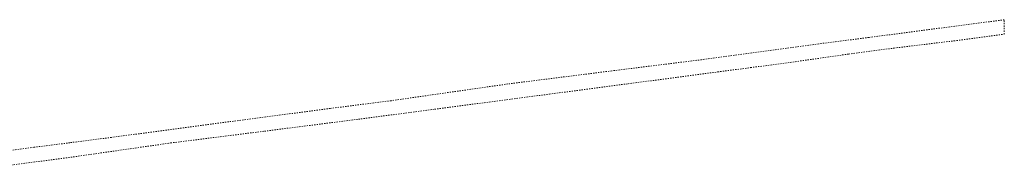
# Model space of a CAD drawing. Header units: metres. Extents: x 7527663 to 7537587, y 5492976 to 5503267.
# Tile 38 of 256: x 7533551 to 7533944, y 5498092 to 5498151. Entities that reach past the tile are written whole.
import ezdxf

# ---------------------------------------------------------------- set-up
doc = ezdxf.new("R2010")
doc.units = ezdxf.units.M
doc.linetypes.add('egug-500', pattern=[1, 0.5, -0.5])

msp = doc.modelspace()

# ---------------------------------------------------------------- linework, layer by layer
at = {"layer": '218-kontur użytku gruntowego', "color": 7, "linetype": 'egug-500', "lineweight": 18, "flags": 128}
for points in [[(7533944.19, 5498150.56), (7533890.06, 5498143.48)], [(7533944.14, 5498144.76), (7533944.19, 5498150.56)], [(7533890.06, 5498143.48), (7533871.01, 5498141.05)], [(7533924.12, 5498142.13), (7533944.14, 5498144.76)], [(7533871.01, 5498141.05), (7533823.27, 5498134.61)], [(7533882, 5498136.85), (7533900.12, 5498139.24)], [(7533900.12, 5498139.24), (7533924.12, 5498142.13)], [(7533857.69, 5498133.39), (7533882, 5498136.85)], [(7533823.27, 5498134.61), (7533787.34, 5498130.15)], [(7533829.73, 5498129.72), (7533842.82, 5498131.44)], [(7533842.82, 5498131.44), (7533857.69, 5498133.39)], [(7533787.34, 5498130.15), (7533745.85, 5498124.92)], [(7533793.84, 5498125), (7533829.73, 5498129.72)], [(7533745.85, 5498124.92), (7533699.18, 5498118.25)], [(7533762.41, 5498120.87), (7533793.84, 5498125)], [(7533716.6, 5498114.85), (7533762.41, 5498120.87)], [(7533674.85, 5498115.16), (7533634.3, 5498109.83)], [(7533699.18, 5498118.25), (7533674.85, 5498115.16)], [(7533686.16, 5498110.85), (7533716.6, 5498114.85)], [(7533634.3, 5498109.83), (7533587.46, 5498103.61)], [(7533648.62, 5498106.09), (7533686.16, 5498110.85)], [(7533587.46, 5498103.61), (7533570.85, 5498101.48)], [(7533611.11, 5498101.38), (7533648.62, 5498106.09)], [(7533556.47, 5498099.66), (7533540.45, 5498097.54)], [(7533570.85, 5498101.48), (7533556.47, 5498099.66)], [(7533568.25, 5498095.27), (7533611.11, 5498101.38)], [(7533543.39, 5498092.08), (7533568.25, 5498095.27)]]:
    msp.add_lwpolyline(points, dxfattribs=at)

doc.saveas('drawing.dxf')
